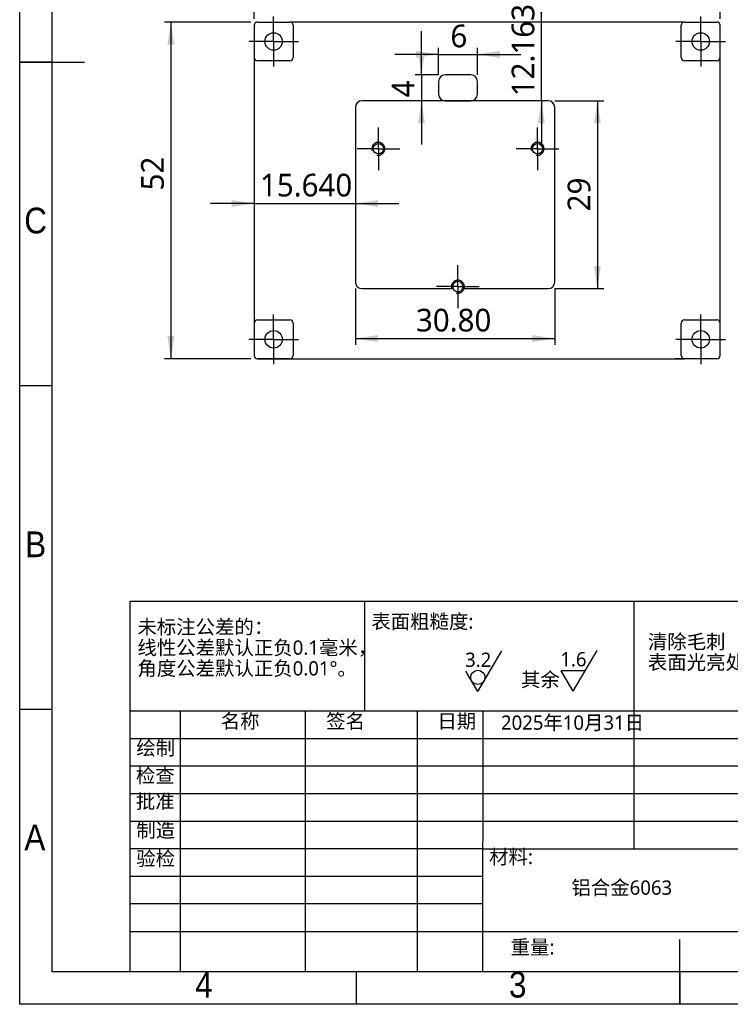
# Model space of a CAD drawing. Header units: millimetres. Extents: x 3 to 207, y 3 to 294.
# Tile 1 of 8: x 3 to 113, y 3 to 155. Entities that reach past the tile are written whole.
import ezdxf

# ---------------------------------------------------------------- set-up
doc = ezdxf.new("R2010")
doc.units = ezdxf.units.MM
doc.linetypes.add('CENTERX2', pattern=[20.32, 12.7, -2.54, 2.54, -2.54])
doc.linetypes.add('PHANTOM', pattern=[12.7, 6.35, -1.27, 1.27, -1.27, 1.27, -1.27])
for name, color, linetype in [('中心符号线', 7, 'CENTERX2'), ('几何体', 7, 'Continuous'), ('尺寸', 3, 'Continuous'), ('注释', 7, 'Continuous'), ('符号', 2, 'Continuous'), ('草图直线', 1, 'Continuous'), ('装饰螺纹线', 6, 'PHANTOM')]:
    doc.layers.add(name, color=color, linetype=linetype)
doc.styles.add('SLDTEXTSTYLE0', font='MSYH.TTC', dxfattribs={"bigfont": 'bigfont'})
doc.styles.add('SLDTEXTSTYLE1', font='MSYH.TTC')
doc.styles.add('SLDTEXTSTYLE2', font='GOTHIC.TTF', dxfattribs={"width": 0.913})
doc.dimstyles.new('SLDDIMSTYLE10', dxfattribs={"dimtxt": 3.5, "dimasz": 3.5, "dimexe": 0, "dimexo": 0.0625, "dimgap": 0.875, "dimtad": 1, "dimdec": 3, "dimrnd": 1e-09, "dimzin": 12, "dimdsep": 46, "dimtxsty": 'SLDTEXTSTYLE1', "dimsah": 1, "dimcen": 0.09, "dimadec": 0, "dimazin": 3, "dimtfac": 1, "dimtdec": 3, "dimtmove": 0, "dimatfit": 0, "dimfxl": 1, "dimfrac": 2, "dimtolj": 1, "dimtzin": 12, "dimarcsym": 0})
doc.dimstyles.new('SLDDIMSTYLE3', dxfattribs={"dimtxt": 3.5, "dimasz": 3.5, "dimexe": 0, "dimexo": 0.0625, "dimgap": 0.875, "dimtad": 1, "dimdec": 0, "dimrnd": 1e-09, "dimzin": 12, "dimdsep": 46, "dimtxsty": 'SLDTEXTSTYLE1', "dimsah": 1, "dimcen": 0.09, "dimadec": 0, "dimazin": 3, "dimtfac": 1, "dimtdec": 0, "dimtofl": 0, "dimtmove": 0, "dimatfit": 3, "dimfxl": 1, "dimfrac": 2, "dimtolj": 1, "dimtzin": 12, "dimarcsym": 0})
doc.dimstyles.new('SLDDIMSTYLE4', dxfattribs={"dimtxt": 3.5, "dimasz": 3.5, "dimexe": 0, "dimexo": 0.0625, "dimgap": 0.875, "dimtad": 1, "dimdec": 0, "dimrnd": 1e-09, "dimzin": 12, "dimdsep": 46, "dimtxsty": 'SLDTEXTSTYLE1', "dimsah": 1, "dimcen": 0.09, "dimadec": 0, "dimazin": 3, "dimtfac": 1, "dimtmove": 0, "dimatfit": 0, "dimfxl": 1, "dimfrac": 2, "dimtolj": 1, "dimtzin": 12, "dimarcsym": 0})
doc.dimstyles.new('SLDDIMSTYLE5', dxfattribs={"dimtxt": 3.5, "dimasz": 3.5, "dimexe": 0, "dimexo": 0.0625, "dimgap": 0.875, "dimtad": 1, "dimdec": 0, "dimrnd": 1e-09, "dimzin": 12, "dimdsep": 46, "dimtxsty": 'SLDTEXTSTYLE1', "dimsah": 1, "dimcen": 0.09, "dimadec": 0, "dimazin": 3, "dimtfac": 1, "dimtdec": 0, "dimtmove": 0, "dimatfit": 0, "dimfxl": 1, "dimfrac": 2, "dimtolj": 1, "dimtzin": 12, "dimarcsym": 0})
doc.dimstyles.new('SLDDIMSTYLE8', dxfattribs={"dimtxt": 3.5, "dimasz": 3.5, "dimexe": 0, "dimexo": 0.0625, "dimgap": 0.875, "dimtad": 1, "dimdec": 3, "dimrnd": 1e-09, "dimzin": 4, "dimdsep": 46, "dimtxsty": 'SLDTEXTSTYLE1', "dimsah": 1, "dimcen": 0.09, "dimadec": 0, "dimazin": 1, "dimtfac": 1, "dimtdec": 3, "dimtmove": 0, "dimatfit": 0, "dimfxl": 1, "dimfrac": 2, "dimtolj": 1, "dimtzin": 12, "dimarcsym": 0})
doc.dimstyles.new('SLDDIMSTYLE9', dxfattribs={"dimtxt": 3.5, "dimasz": 3.5, "dimexe": 0, "dimexo": 0.0625, "dimgap": 0.875, "dimtad": 1, "dimrnd": 1e-09, "dimzin": 4, "dimdsep": 46, "dimtxsty": 'SLDTEXTSTYLE1', "dimsah": 1, "dimcen": 0.09, "dimadec": 0, "dimazin": 1, "dimtfac": 1, "dimtofl": 0, "dimtmove": 0, "dimatfit": 3, "dimfxl": 1, "dimfrac": 2, "dimtolj": 1, "dimtzin": 12, "dimarcsym": 0})

# ---------------------------------------------------------------- blocks, each defined once
blk = doc.blocks.new('SW_SFSYMBOL_0')
at = {"layer": '符号', "color": 0}
for p, q in [((1.97, -3.14), (5.68, 3.14)), ((1.97, -3.14), (0.12, 0)), ((3.83, 0), (0.12, 0))]:
    blk.add_line(p, q, dxfattribs=at)
at = {"layer": '符号', "color": 0, "char_height": 2.2, "attachment_point": 1}
for s, insert, style in [('1.6', (0, 2.89), 'SLDTEXTSTYLE1'), ('其余', (-6.08, -0.26), 'SLDTEXTSTYLE0')]:
    blk.add_mtext(s, dxfattribs=dict(at, insert=insert, style=style))
blk = doc.blocks.new('SW_SFSYMBOL_1')
at = {"layer": '符号', "color": 0}
for q in [(5.68, 3.14), (0.12, 0)]:
    blk.add_line((1.97, -3.14), q, dxfattribs=at)
blk.add_circle((1.97, -0.94), 1.1, dxfattribs=at)
at = {"layer": '符号', "color": 0, "insert": (0, 2.89), "char_height": 2.2, "attachment_point": 1, "style": 'SLDTEXTSTYLE1'}
blk.add_mtext('3.2', dxfattribs=at)
blk = doc.blocks.new('_D_13')
at = {"layer": '尺寸'}
for p, q in [((39.24, 155.18), (39.24, 165.68)), ((39.24, 164.68), (111.24, 164.68)), ((111.24, 155.18), (111.24, 165.68))]:
    blk.add_line(p, q, dxfattribs=at)
for points in [[(39.24, 164.68), (42.74, 164.14), (42.74, 165.22)], [(111.24, 164.68), (107.74, 165.22), (107.74, 164.14)]]:
    blk.add_solid(points, dxfattribs=at)
at = {"layer": '尺寸', "insert": (73.35, 169.27), "char_height": 3.5, "attachment_point": 1, "style": 'SLDTEXTSTYLE1'}
blk.add_mtext('72', dxfattribs=at)
blk = doc.blocks.new('_D_14')
at = {"layer": '尺寸'}
for p, q in [((38.74, 154.68), (25.36, 154.68)), ((26.36, 154.68), (26.36, 102.68)), ((38.74, 102.68), (25.36, 102.68))]:
    blk.add_line(p, q, dxfattribs=at)
for points in [[(26.36, 154.68), (25.82, 151.18), (26.9, 151.18)], [(26.36, 102.68), (26.9, 106.18), (25.82, 106.18)]]:
    blk.add_solid(points, dxfattribs=at)
at = {"layer": '尺寸', "insert": (21.76, 128.68), "char_height": 3.5, "attachment_point": 1, "rotation": 90, "style": 'SLDTEXTSTYLE1'}
blk.add_mtext('52', dxfattribs=at)
blk = doc.blocks.new('_D_15')
at = {"layer": '尺寸'}
for p, q in [((39.24, 126.66), (32.51, 126.66)), ((39.24, 126.66), (54.88, 126.66)), ((54.88, 126.66), (61.61, 126.66))]:
    blk.add_line(p, q, dxfattribs=at)
for points in [[(39.24, 126.66), (35.74, 127.19), (35.74, 126.12)], [(54.88, 126.66), (58.38, 126.12), (58.38, 127.19)]]:
    blk.add_solid(points, dxfattribs=at)
at = {"layer": '尺寸', "insert": (40.13, 131.25), "char_height": 3.5, "attachment_point": 1, "style": 'SLDTEXTSTYLE1'}
blk.add_mtext('15.640', dxfattribs=at)
blk = doc.blocks.new('_D_16')
at = {"layer": '尺寸'}
for p, q in [((83.61, 154.68), (83.61, 161.41)), ((83.61, 142.52), (83.61, 154.68)), ((83.61, 142.52), (83.61, 135.79))]:
    blk.add_line(p, q, dxfattribs=at)
for points in [[(83.61, 154.68), (84.15, 158.18), (83.07, 158.18)], [(83.61, 142.52), (83.07, 139.02), (84.15, 139.02)]]:
    blk.add_solid(points, dxfattribs=at)
at = {"layer": '尺寸', "insert": (79.02, 143.21), "char_height": 3.5, "attachment_point": 1, "rotation": 90, "style": 'SLDTEXTSTYLE1'}
blk.add_mtext('12.163', dxfattribs=at)
blk = doc.blocks.new('_D_17')
at = {"layer": '尺寸'}
for p, q in [((67.72, 146.52), (67.72, 150.69)), ((73.72, 146.52), (73.72, 150.69)), ((67.72, 149.69), (60.99, 149.69)), ((67.72, 149.69), (73.72, 149.69)), ((73.72, 149.69), (80.45, 149.69))]:
    blk.add_line(p, q, dxfattribs=at)
for points in [[(67.72, 149.69), (64.22, 150.23), (64.22, 149.15)], [(73.72, 149.69), (77.22, 149.15), (77.22, 150.23)]]:
    blk.add_solid(points, dxfattribs=at)
at = {"layer": '尺寸', "insert": (69.56, 154.28), "char_height": 3.5, "attachment_point": 1, "style": 'SLDTEXTSTYLE1'}
blk.add_mtext('6', dxfattribs=at)
blk = doc.blocks.new('_D_18')
at = {"layer": '尺寸'}
for p, q in [((65.09, 146.52), (65.09, 153.25)), ((67.72, 146.52), (64.09, 146.52)), ((65.09, 146.52), (65.09, 142.52)), ((65.09, 142.52), (65.09, 135.79))]:
    blk.add_line(p, q, dxfattribs=at)
for points in [[(65.09, 146.52), (65.62, 150.02), (64.55, 150.02)], [(65.09, 142.52), (64.55, 139.02), (65.62, 139.02)]]:
    blk.add_solid(points, dxfattribs=at)
at = {"layer": '尺寸', "insert": (60.49, 143.04), "char_height": 3.5, "attachment_point": 1, "rotation": 90, "style": 'SLDTEXTSTYLE1'}
blk.add_mtext('4', dxfattribs=at)
blk = doc.blocks.new('_D_19')
at = {"layer": '尺寸'}
for p, q in [((85.68, 142.52), (93.27, 142.52)), ((92.27, 142.52), (92.27, 113.52)), ((85.68, 113.52), (93.27, 113.52))]:
    blk.add_line(p, q, dxfattribs=at)
for points in [[(92.27, 142.52), (91.73, 139.02), (92.8, 139.02)], [(92.27, 113.52), (92.8, 117.02), (91.73, 117.02)]]:
    blk.add_solid(points, dxfattribs=at)
at = {"layer": '尺寸', "insert": (87.67, 125.45), "char_height": 3.5, "attachment_point": 1, "rotation": 90, "style": 'SLDTEXTSTYLE1'}
blk.add_mtext('29', dxfattribs=at)
blk = doc.blocks.new('_D_20')
at = {"layer": '尺寸'}
for p, q in [((54.88, 113.52), (54.88, 104.81)), ((85.68, 113.52), (85.68, 104.81)), ((54.88, 105.81), (85.68, 105.81))]:
    blk.add_line(p, q, dxfattribs=at)
for points in [[(54.88, 105.81), (58.38, 105.27), (58.38, 106.35)], [(85.68, 105.81), (82.18, 106.35), (82.18, 105.27)]]:
    blk.add_solid(points, dxfattribs=at)
at = {"layer": '尺寸', "insert": (64.23, 110.4), "char_height": 3.5, "attachment_point": 1, "style": 'SLDTEXTSTYLE1'}
blk.add_mtext('30.80', dxfattribs=at)
blk = doc.blocks.new('SW_CENTERMARKSYMBOL_7')
at = {"layer": '中心符号线', "color": 0}
for p, q in [((0, 2.5), (0, 3.3)), ((0, 0), (0, 2.5)), ((-2.5, 0), (-3.3, 0)), ((0, 0), (-2.5, 0)), ((0, 0), (0, -2.5)), ((0, 0), (2.5, 0)), ((2.5, 0), (3.3, 0)), ((0, -2.5), (0, -3.3))]:
    blk.add_line(p, q, dxfattribs=at)
blk = doc.blocks.new('SW_CENTERMARKSYMBOL_8')
at = {"layer": '中心符号线', "color": 0}
for p, q in [((0, 2.5), (0, 3.3)), ((0, 0), (0, 2.5)), ((-2.5, 0), (-3.3, 0)), ((0, 0), (-2.5, 0)), ((0, 0), (0, -2.5)), ((0, 0), (2.5, 0)), ((2.5, 0), (3.3, 0)), ((0, -2.5), (0, -3.3))]:
    blk.add_line(p, q, dxfattribs=at)
blk = doc.blocks.new('SW_CENTERMARKSYMBOL_9')
at = {"layer": '中心符号线', "color": 0}
for p, q in [((0, 2.5), (0, 3.3)), ((0, 0), (0, 2.5)), ((-2.5, 0), (-3.3, 0)), ((0, 0), (-2.5, 0)), ((0, 0), (0, -2.5)), ((0, 0), (2.5, 0)), ((2.5, 0), (3.3, 0)), ((0, -2.5), (0, -3.3))]:
    blk.add_line(p, q, dxfattribs=at)
blk = doc.blocks.new('SW_CENTERMARKSYMBOL_10')
at = {"layer": '中心符号线', "color": 0}
for p, q in [((0, 2.5), (0, 3.85)), ((0, 0), (0, 2.5)), ((-2.5, 0), (-3.85, 0)), ((0, 0), (-2.5, 0)), ((0, 0), (0, -2.5)), ((0, 0), (2.5, 0)), ((2.5, 0), (3.85, 0)), ((0, -2.5), (0, -3.85))]:
    blk.add_line(p, q, dxfattribs=at)
blk = doc.blocks.new('SW_CENTERMARKSYMBOL_11')
at = {"layer": '中心符号线', "color": 0}
for p, q in [((0, 2.5), (0, 3.85)), ((0, 0), (0, 2.5)), ((-2.5, 0), (-3.85, 0)), ((0, 0), (-2.5, 0)), ((0, 0), (0, -2.5)), ((0, 0), (2.5, 0)), ((2.5, 0), (3.85, 0)), ((0, -2.5), (0, -3.85))]:
    blk.add_line(p, q, dxfattribs=at)
blk = doc.blocks.new('SW_CENTERMARKSYMBOL_12')
at = {"layer": '中心符号线', "color": 0}
for p, q in [((0, 2.5), (0, 3.85)), ((0, 0), (0, 2.5)), ((-2.5, 0), (-3.85, 0)), ((0, 0), (-2.5, 0)), ((0, 0), (0, -2.5)), ((0, 0), (2.5, 0)), ((2.5, 0), (3.85, 0)), ((0, -2.5), (0, -3.85))]:
    blk.add_line(p, q, dxfattribs=at)
blk = doc.blocks.new('SW_CENTERMARKSYMBOL_13')
at = {"layer": '中心符号线', "color": 0}
for p, q in [((0, 2.5), (0, 3.85)), ((0, 0), (0, 2.5)), ((-2.5, 0), (-3.85, 0)), ((0, 0), (-2.5, 0)), ((0, 0), (0, -2.5)), ((0, 0), (2.5, 0)), ((2.5, 0), (3.85, 0)), ((0, -2.5), (0, -3.85))]:
    blk.add_line(p, q, dxfattribs=at)

msp = doc.modelspace()

# ---------------------------------------------------------------- linework, layer by layer
at = {"layer": '几何体'}
for p, q in [((39.2377897, 154.1824812), (39.2377897, 149.1824932)), ((39.7377897, 154.6824812), (44.7377777, 154.6824812)), ((105.7379117, 154.6824812), (44.7377777, 154.6824812)), ((45.2377777, 154.1824812), (45.2377777, 149.1824932)), ((105.2379117, 149.1824932), (105.2379117, 154.1824812)), ((105.7379117, 154.6824812), (110.7378997, 154.6824812)), ((111.2378997, 149.1824932), (111.2378997, 154.1824812)), ((39.2377897, 149.1824932), (39.2377897, 108.1825732)), ((111.2378997, 108.1825732), (111.2378997, 149.1824932)), ((44.7377777, 148.6824932), (39.7377897, 148.6824932)), ((110.7378997, 148.6824932), (105.7379117, 148.6824932)), ((72.7221057, 146.5197572), (68.7221057, 146.5197572)), ((67.7221057, 145.5197572), (67.7221057, 143.5197572)), ((73.7221057, 143.5197572), (73.7221057, 145.5197572)), ((54.8775979, 141.519614), (54.8775979, 114.519614)), ((84.6775979, 142.519614), (55.8775979, 142.519614)), ((68.7221057, 142.5197572), (72.7221057, 142.5197572)), ((85.6775979, 114.519614), (85.6775979, 141.519614)), ((55.8775979, 113.519614), (69.9805438, 113.519614)), ((71.4636676, 113.519614), (84.6775979, 113.519614)), ((39.2377897, 108.1825732), (39.2377897, 103.1825852)), ((39.7377897, 108.6825732), (44.7377777, 108.6825732)), ((45.2377777, 108.1825732), (45.2377777, 103.1825852)), ((105.2379117, 103.1825852), (105.2379117, 108.1825732)), ((105.7379117, 108.6825732), (110.7378997, 108.6825732)), ((111.2378997, 103.1825852), (111.2378997, 108.1825732)), ((44.7377777, 102.6825852), (39.7377897, 102.6825852)), ((39.7377897, 102.6825852), (39.7377897, 102.6824812)), ((39.7377897, 102.6824812), (46.1877897, 102.6824812)), ((44.7377777, 102.6825852), (105.7379117, 102.6825852)), ((46.1877897, 102.6824812), (104.2878997, 102.6824812)), ((110.7378997, 102.6824812), (104.2878997, 102.6824812)), ((110.7378997, 102.6825852), (105.7379117, 102.6825852)), ((110.7378997, 102.6824812), (110.7378997, 102.6825852))]:
    msp.add_line(p, q, dxfattribs=at)
for centre, radius in [((42.2377837, 151.6824872), 1.35), ((108.2379057, 151.6824872), 1.35), ((58.4245449, 135.1197572), 0.8), ((83.0196664, 135.1197572), 0.8), ((42.2377837, 105.6825792), 1.35), ((108.2379057, 105.6825792), 1.35)]:
    msp.add_circle(centre, radius, dxfattribs=at)
for centre, radius, start, end in [((39.7377897, 154.1824812), 0.5, 90, 180), ((44.7377777, 154.1824812), 0.5, 0, 90), ((105.7379117, 154.1824812), 0.5, 90, 180), ((110.7378997, 154.1824812), 0.5, 0, 90), ((39.7377897, 149.1824932), 0.5, 180, 270), ((44.7377777, 149.1824932), 0.5, 270, 0), ((105.7379117, 149.1824932), 0.5, 180, 270), ((110.7378997, 149.1824932), 0.5, 270, 0), ((68.7221057, 145.5197572), 1, 90, 180), ((72.7221057, 145.5197572), 1, 0, 90), ((68.7221057, 143.5197572), 1, 180, 270), ((72.7221057, 143.5197572), 1, 270, 0), ((55.8775979, 141.519614), 1, 90, 180), ((84.6775979, 141.519614), 1, 0, 90), ((55.8775979, 114.519614), 1, 180, 270), ((70.7221057, 113.8197572), 0.8, 337.964622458, 202.035377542), ((84.6775979, 114.519614), 1, 270, 0), ((70.7221057, 113.8197572), 0.8, 202.035377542, 337.964622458), ((39.7377897, 108.1825732), 0.5, 90, 180), ((44.7377777, 108.1825732), 0.5, 0, 90), ((105.7379117, 108.1825732), 0.5, 90, 180), ((110.7378997, 108.1825732), 0.5, 0, 90), ((39.7377897, 103.1825852), 0.5, 180, 270), ((44.7377777, 103.1825852), 0.5, 270, 0), ((105.7379117, 103.1825852), 0.5, 180, 270), ((110.7378997, 103.1825852), 0.5, 270, 0)]:
    msp.add_arc(centre, radius, start, end, dxfattribs=at)
at = {"layer": '草图直线'}
for p, q in [((3, 3), (3, 294)), ((8, 8), (8, 289)), ((2.999, 148.5), (13.001, 148.5)), ((8, 148.5), (3, 148.5)), ((8, 98.5), (3, 98.5)), ((20, 65.25), (202, 65.25)), ((20, 65.25), (20, 8)), ((56.3108907, 48.287212), (56.3341912, 65.25)), ((97.8890335, 65.25), (97.8890335, 27)), ((8, 48.5), (3, 48.5)), ((202.0001461, 48.287212), (19.9999744, 48.287212)), ((27.8, 48.25), (27.8, 8)), ((47.0903628, 48.287212), (47.0903628, 8)), ((64.3989262, 48.25), (64.3989262, 8)), ((74.5446864, 8), (74.600026, 48.287212)), ((118.8, 44), (20, 44)), ((118.8, 39.75), (20, 39.75)), ((118.8, 35.5), (20, 35.5)), ((118.8, 31.25), (20, 31.25)), ((74.6, 27), (20, 27)), ((74.6, 27), (202, 27)), ((74.6, 22.749928), (20, 22.749928)), ((74.6, 18.5), (20, 18.5)), ((20, 14.25), (202, 14.25)), ((105, 2.999), (105, 13.001)), ((202, 8), (8, 8)), ((55, 8), (55, 3)), ((105, 8), (105, 3)), ((207, 3), (3, 3))]:
    msp.add_line(p, q, dxfattribs=at)
at = {"layer": '装饰螺纹线'}
for centre in [(58.4245449, 135.1197572), (83.0196664, 135.1197572), (70.7221057, 113.8197572)]:
    msp.add_arc(centre, 1, 255, 195, dxfattribs=at)

# ---------------------------------------------------------------- block references
at = {"layer": '中心符号线'}
for name, p in [('SW_CENTERMARKSYMBOL_10', (42.2377837, 151.6824872)), ('SW_CENTERMARKSYMBOL_13', (108.2379057, 151.6824872)), ('SW_CENTERMARKSYMBOL_7', (58.4245449, 135.1197572)), ('SW_CENTERMARKSYMBOL_8', (83.0196664, 135.1197572)), ('SW_CENTERMARKSYMBOL_9', (70.7221057, 113.8197572)), ('SW_CENTERMARKSYMBOL_11', (42.2377837, 105.6825792)), ('SW_CENTERMARKSYMBOL_12', (108.2379057, 105.6825792))]:
    msp.add_blockref(name, p, dxfattribs=at)
at = {"layer": '符号'}
for name, p in [('SW_SFSYMBOL_1', (71.8277095, 54.4171758)), ('SW_SFSYMBOL_0', (86.5396638, 54.5003493))]:
    msp.add_blockref(name, p, dxfattribs=at)

# ---------------------------------------------------------------- texts
at = {"layer": '注释'}
for s, insert, char_height, attachment_point, style in [('C', (5.4586589, 126.0136245), 3.96875, 2, 'SLDTEXTSTYLE2'), ('B', (5.4706018, 76.0136245), 3.96875, 2, 'SLDTEXTSTYLE2'), ('未标注公差的：', (21.1841702, 62.3785074), 2.2, 1, 'SLDTEXTSTYLE0'), ('表面粗糙度:', (57.3386475, 63.213496), 2.2, 1, 'SLDTEXTSTYLE0'), ('线性公差默认正负0.1毫米，', (21.1841702, 59.1785075), 2.2, 1, 'SLDTEXTSTYLE0'), ('清除毛刺', (100.0626294, 60.1014724), 2.2, 1, 'SLDTEXTSTYLE0'), ('角度公差默认正负0.01°。', (21.1841702, 55.9785076), 2.2, 1, 'SLDTEXTSTYLE0'), ('表面光亮处理', (100.0626294, 56.9014725), 2.2, 1, 'SLDTEXTSTYLE0'), ('名称', (34.0738592, 47.8216898), 2.2, 1, 'SLDTEXTSTYLE0'), ('签名', (50.3639825, 47.8059303), 2.2, 1, 'SLDTEXTSTYLE0'), ('日期', (67.5450969, 47.8203532), 2.2, 1, 'SLDTEXTSTYLE0'), ('2025年10月31日', (77.3706159, 47.5989025), 2.2, 1, 'SLDTEXTSTYLE0'), ('绘制', (21.0150631, 43.6738888), 2.2, 1, 'SLDTEXTSTYLE0'), ('检查', (20.9539783, 39.3985811), 2.2, 1, 'SLDTEXTSTYLE0'), ('批准', (20.9520253, 35.4210041), 2.2, 1, 'SLDTEXTSTYLE0'), ('A', (5.3396881, 30.7636245), 3.96875, 2, 'SLDTEXTSTYLE2'), ('制造', (21.012589, 30.9778786), 2.2, 1, 'SLDTEXTSTYLE0'), ('验检', (21.0072504, 26.5938231), 2.2, 1, 'SLDTEXTSTYLE0'), ('材料:', (75.5408594, 26.8641155), 2.2, 1, 'SLDTEXTSTYLE0'), ('铝合金6063', (88.2602852, 22.1192826), 2.2, 1, 'SLDTEXTSTYLE0'), ('重量: ', (78.8638218, 12.9188642), 2.2, 1, 'SLDTEXTSTYLE0'), ('4', (31.4600369, 8.0136245), 3.96875, 2, 'SLDTEXTSTYLE2'), ('3', (79.9600369, 8.0136245), 3.96875, 2, 'SLDTEXTSTYLE2')]:
    msp.add_mtext(s, dxfattribs=dict(at, insert=insert, char_height=char_height, attachment_point=attachment_point, style=style))

# ---------------------------------------------------------------- dimensions: what is measured, and where the dimension line sits
at = {"layer": '尺寸'}
for base, p1, p2, dimstyle, picture, middle in [((111.2378997, 164.6824812), (39.2377897, 154.1824812), (111.2378997, 154.1824812), 'SLDDIMSTYLE3', '_D_13', (75.8786757, 164.6824812)), ((54.8775979, 126.6557184), (39.2377897, 103.1825852), (54.8775979, 114.519614), 'SLDDIMSTYLE8', '_D_15', (46.9669375, 126.6557184)), ((85.6775979, 105.8076985), (54.8775979, 114.519614), (85.6775979, 114.519614), 'SLDDIMSTYLE9', '_D_20', (69.8007311, 105.8076985))]:
    dim = msp.add_linear_dim(base=base, p1=p1, p2=p2, dimstyle=dimstyle, dxfattribs=at)
    dim.commit()
    dim.dimension.update_dxf_attribs({"geometry": picture, "text_midpoint": middle, "dimtype": 160})
for base, p1, p2, angle, dimstyle, picture, middle in [((83.6110245, 154.6824812), (84.6775979, 142.519614), (110.7378997, 154.6824812), 90, 'SLDDIMSTYLE10', '_D_16', (83.6110245, 150.0500519)), ((26.3571368, 102.6825852), (39.7377897, 154.6824812), (39.7377897, 102.6825852), 90, 'SLDDIMSTYLE3', '_D_14', (26.3571368, 131.2123771)), ((73.7221057, 149.6911474), (67.7221057, 145.5197572), (73.7221057, 145.5197572), 0, 'SLDDIMSTYLE4', '_D_17', (70.8231525, 149.6911474)), ((65.0851984, 142.519614), (68.7221057, 146.5197572), (55.8775979, 142.519614), 90, 'SLDDIMSTYLE5', '_D_18', (65.0851984, 144.299976)), ((92.265102, 113.519614), (84.6775979, 142.519614), (84.6775979, 113.519614), 90, 'SLDDIMSTYLE3', '_D_19', (92.265102, 127.9782138))]:
    dim = msp.add_linear_dim(base=base, p1=p1, p2=p2, angle=angle, dimstyle=dimstyle, dxfattribs=at)
    dim.commit()
    dim.dimension.update_dxf_attribs({"geometry": picture, "text_midpoint": middle, "dimtype": 160})

doc.saveas('drawing.dxf')
